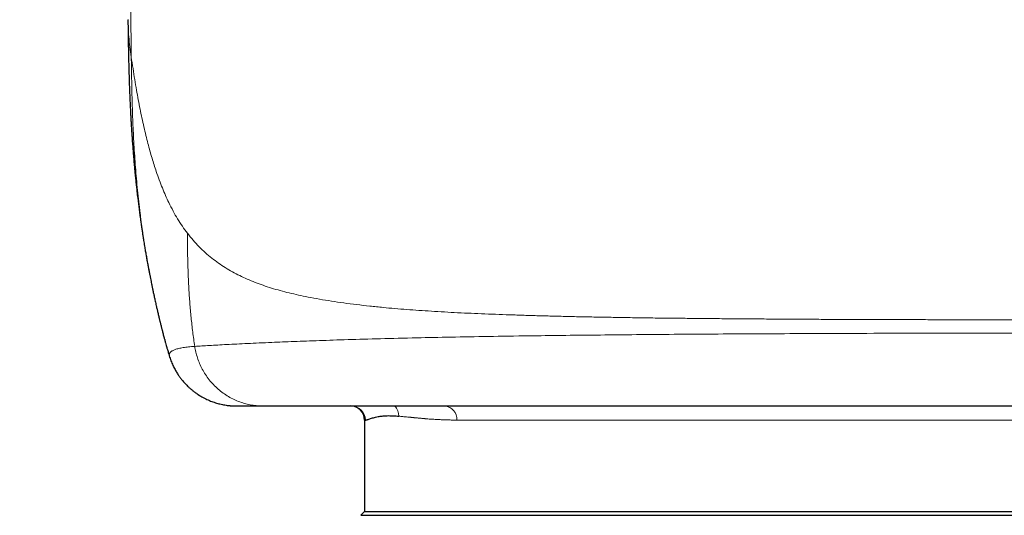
# Model space of a CAD drawing. Header units: millimetres. Extents: x 8 to 578, y 12 to 587.
# Tile 98 of 156: x 300 to 314, y 379 to 386. Entities that reach past the tile are written whole.
import ezdxf

# ---------------------------------------------------------------- set-up
doc = ezdxf.new("R2010")
doc.units = ezdxf.units.MM

msp = doc.modelspace()

# ---------------------------------------------------------------- linework, layer by layer
at = {"color": 7, "linetype": 'Continuous', "lineweight": 30}
for p, q in [((301.844, 382.217), (301.854, 382.165)), ((304.9, 380.154), (304.9, 378.854)), ((304.9, 378.854), (304.846, 378.8)), ((304.9, 378.854), (314, 378.854)), ((314, 378.854), (323.1, 378.854))]:
    msp.add_line(p, q, dxfattribs=at)
at = {"color": 252, "linetype": 'Continuous', "lineweight": 0}
for p, q in [((304.91, 380.154), (304.9, 380.154)), ((321.79, 380.154), (306.21, 380.154))]:
    msp.add_line(p, q, dxfattribs=at)
at = {"color": 7, "linetype": 'Continuous', "lineweight": 30}
msp.add_arc((304.7, 380.154), 0.2, 360, 90, dxfattribs=at)
at = {"color": 252, "linetype": 'Continuous', "lineweight": 0}
for centre, radius, start, end in [((304.711, 380.154), 0.2, 359.9679, 89.966), ((305.183, 380.212), 0.204, 359.1352, 44.2153), ((306.024, 380.168), 0.187, 355.7835, 85.3461)]:
    msp.add_arc(centre, radius, start, end, dxfattribs=at)
for points, knots in [([(301.581, 385.317), (301.574, 385.842), (301.559, 386.892), (301.538, 388.468), (301.517, 390.043), (301.495, 391.619), (301.474, 393.196), (301.453, 394.743), (301.432, 396.261), (301.412, 397.75), (301.391, 399.241), (301.371, 400.733), (301.35, 402.227), (301.33, 403.722), (301.309, 405.22), (301.288, 406.72), (301.267, 408.222), (301.247, 409.718), (301.226, 411.207), (301.205, 412.691), (301.185, 414.177), (301.164, 415.676), (301.143, 417.187), (301.121, 418.711), (301.1, 420.239), (301.078, 421.771), (301.057, 423.298), (301.035, 424.82), (301.014, 426.337), (300.992, 427.859), (300.97, 429.396), (300.948, 430.948), (300.926, 432.515), (300.903, 434.087), (300.881, 435.663), (300.858, 437.243), (300.836, 438.826), (300.812, 440.442), (300.788, 442.091), (300.764, 443.772), (300.74, 445.455), (300.715, 447.137), (300.691, 448.819), (300.667, 450.468), (300.643, 452.084), (300.62, 453.665), (300.597, 455.245), (300.573, 456.821), (300.55, 458.394), (300.527, 459.963), (300.504, 461.527), (300.481, 463.086), (300.457, 464.64), (300.434, 466.179), (300.411, 467.702), (300.389, 469.21), (300.366, 470.71), (300.343, 472.212), (300.321, 473.714), (300.298, 475.217), (300.275, 476.711), (300.253, 478.195), (300.23, 479.661), (300.208, 481.107), (300.186, 482.534), (300.164, 483.95), (300.144, 485.305), (300.124, 486.599), (300.105, 487.833), (300.086, 489.057), (300.067, 490.27), (300.048, 491.473), (300.03, 492.665), (300.011, 493.846), (299.999, 494.629), (299.993, 495.019)], [0, 0, 0, 0, 0.01393, 0.027862, 0.041798, 0.05574, 0.069691, 0.083653, 0.09683, 0.110021, 0.123229, 0.136456, 0.149703, 0.162972, 0.176267, 0.189588, 0.202938, 0.216319, 0.229494, 0.242702, 0.255946, 0.269228, 0.282793, 0.296401, 0.310055, 0.323756, 0.337508, 0.351064, 0.364673, 0.378336, 0.392054, 0.406111, 0.420227, 0.434403, 0.448632, 0.46291, 0.477233, 0.491595, 0.506833, 0.522105, 0.537407, 0.552732, 0.568077, 0.583436, 0.597925, 0.612418, 0.626909, 0.641395, 0.655871, 0.670332, 0.684775, 0.699195, 0.713587, 0.727946, 0.742014, 0.756042, 0.770027, 0.783963, 0.7981, 0.812179, 0.826195, 0.840145, 0.854023, 0.86758, 0.88106, 0.894458, 0.90777, 0.91958, 0.931315, 0.942973, 0.954551, 0.966045, 0.977454, 0.988773, 1, 1, 1, 1]), ([(301.535, 385.851), (301.537, 385.768), (301.542, 385.586), (301.567, 385.412), (301.581, 385.317)], [0, 0, 0, 0, 0.452563, 1, 1, 1, 1]), ([(302.379, 382.812), (302.355, 382.844), (302.307, 382.909), (302.239, 383.014), (302.175, 383.126), (302.118, 383.237), (302.067, 383.347), (302.022, 383.454), (301.978, 383.568), (301.939, 383.678), (301.905, 383.782), (301.875, 383.879), (301.846, 383.981), (301.817, 384.089), (301.788, 384.203), (301.759, 384.324), (301.732, 384.448), (301.706, 384.577), (301.68, 384.709), (301.655, 384.848), (301.63, 384.996), (301.605, 385.152), (301.588, 385.262), (301.58, 385.317)], [0, 0, 0, 0, 0.063516, 0.126872, 0.190304, 0.254052, 0.304522, 0.355462, 0.406994, 0.459245, 0.497774, 0.536824, 0.576474, 0.616805, 0.657903, 0.699856, 0.742755, 0.782991, 0.824177, 0.866392, 0.909712, 0.954221, 1, 1, 1, 1]), ([(301.58, 385.317), (301.582, 385.215), (301.585, 385.01), (301.592, 384.701), (301.602, 384.388), (301.618, 384.07), (301.64, 383.747), (301.668, 383.421), (301.702, 383.118), (301.738, 382.839), (301.777, 382.585), (301.812, 382.378), (301.836, 382.256), (301.844, 382.217)], [0, 0, 0, 0, 0.098014, 0.197005, 0.297544, 0.399828, 0.503734, 0.608877, 0.714664, 0.797572, 0.880016, 0.961575, 1, 1, 1, 1]), ([(325.621, 382.812), (325.595, 382.778), (325.541, 382.711), (325.456, 382.618), (325.368, 382.533), (325.277, 382.455), (325.183, 382.383), (325.086, 382.318), (324.986, 382.259), (324.883, 382.205), (324.769, 382.152), (324.644, 382.102), (324.508, 382.054), (324.365, 382.011), (324.218, 381.972), (324.065, 381.936), (323.909, 381.904), (323.75, 381.874), (323.588, 381.848), (323.422, 381.823), (323.25, 381.8), (323.072, 381.779), (322.89, 381.76), (322.703, 381.743), (322.517, 381.728), (322.333, 381.714), (322.153, 381.702), (321.968, 381.691), (321.779, 381.681), (321.587, 381.672), (321.39, 381.664), (321.19, 381.656), (320.987, 381.649), (320.781, 381.642), (320.571, 381.636), (320.359, 381.631), (320.143, 381.625), (319.925, 381.621), (319.705, 381.617), (319.472, 381.613), (319.226, 381.609), (318.968, 381.605), (318.707, 381.602), (318.445, 381.6), (318.183, 381.597), (317.919, 381.595), (317.657, 381.593), (317.396, 381.591), (317.138, 381.589), (316.88, 381.588), (316.622, 381.586), (316.365, 381.585), (316.108, 381.584), (315.852, 381.583), (315.574, 381.582), (315.275, 381.582), (314.955, 381.581), (314.636, 381.581), (314.318, 381.581), (314.01, 381.58), (313.711, 381.581), (313.422, 381.581), (313.132, 381.581), (312.841, 381.582), (312.55, 381.582), (312.258, 381.583), (311.973, 381.584), (311.696, 381.585), (311.427, 381.586), (311.157, 381.588), (310.887, 381.589), (310.616, 381.591), (310.347, 381.593), (310.081, 381.595), (309.817, 381.597), (309.555, 381.6), (309.293, 381.602), (309.032, 381.605), (308.774, 381.609), (308.528, 381.613), (308.295, 381.617), (308.075, 381.621), (307.857, 381.625), (307.641, 381.631), (307.429, 381.636), (307.219, 381.642), (307.013, 381.649), (306.81, 381.656), (306.61, 381.664), (306.414, 381.672), (306.222, 381.681), (306.034, 381.691), (305.85, 381.702), (305.672, 381.714), (305.499, 381.726), (305.329, 381.74), (305.152, 381.756), (304.97, 381.774), (304.784, 381.796), (304.602, 381.819), (304.427, 381.845), (304.257, 381.873), (304.101, 381.902), (303.958, 381.932), (303.826, 381.962), (303.698, 381.995), (303.574, 382.031), (303.455, 382.07), (303.34, 382.112), (303.229, 382.158), (303.122, 382.207), (303.018, 382.261), (302.917, 382.321), (302.819, 382.386), (302.724, 382.457), (302.632, 382.534), (302.544, 382.619), (302.459, 382.71), (302.406, 382.778), (302.379, 382.812)], [0, 0, 0, 0, 0.0110501, 0.0219348, 0.0326599, 0.0432304, 0.0536515, 0.0637457, 0.0737047, 0.0835325, 0.0932331, 0.1046207, 0.1158394, 0.1268952, 0.1377937, 0.1485405, 0.1591412, 0.1691298, 0.1789941, 0.1887351, 0.1983542, 0.2078528, 0.2172325, 0.2264952, 0.235643, 0.2437615, 0.2517911, 0.2597341, 0.2675927, 0.2753695, 0.2830672, 0.290689, 0.2981901, 0.3056121, 0.3129575, 0.320229, 0.3274287, 0.3345586, 0.3416204, 0.3486157, 0.3565302, 0.3643609, 0.3721088, 0.3797747, 0.387359, 0.3948618, 0.402283, 0.4094736, 0.4165856, 0.4236267, 0.430604, 0.4375245, 0.4443942, 0.451219, 0.4580041, 0.4664849, 0.4749187, 0.4833128, 0.4916731, 0.5000044, 0.5075772, 0.5151736, 0.5227972, 0.5304522, 0.5381437, 0.5458775, 0.5536604, 0.5608444, 0.5680825, 0.5753817, 0.5827498, 0.5901949, 0.5977259, 0.605147, 0.6126499, 0.6202342, 0.6279001, 0.635648, 0.6434787, 0.6513933, 0.6583885, 0.6654504, 0.6725803, 0.67978, 0.6870515, 0.6943969, 0.7018189, 0.70932, 0.7169251, 0.7246058, 0.7323652, 0.740206, 0.7481308, 0.755998, 0.7639505, 0.77199, 0.7801182, 0.7899123, 0.7998363, 0.8098924, 0.820082, 0.8304069, 0.840868, 0.8499263, 0.8590914, 0.8683666, 0.8777549, 0.8872596, 0.8967108, 0.9062803, 0.9159711, 0.925787, 0.9359369, 0.9462274, 0.9566642, 0.9672532, 0.9780008, 0.988914, 1, 1, 1, 1]), ([(302.483, 381.202), (302.474, 381.27), (302.454, 381.406), (302.431, 381.612), (302.413, 381.818), (302.398, 382.045), (302.387, 382.29), (302.381, 382.553), (302.379, 382.726), (302.379, 382.812)], [0, 0, 0, 0, 0.127711, 0.256342, 0.384708, 0.511817, 0.678179, 0.840552, 1, 1, 1, 1]), ([(302.483, 381.202), (302.55, 381.206), (302.684, 381.214), (302.933, 381.228), (303.226, 381.243), (303.548, 381.257), (303.891, 381.271), (304.25, 381.284), (304.658, 381.298), (305.119, 381.311), (305.608, 381.323), (306.123, 381.333), (306.655, 381.343), (307.186, 381.351), (307.7, 381.358), (308.188, 381.363), (308.698, 381.368), (309.231, 381.373), (309.786, 381.377), (310.36, 381.38), (310.946, 381.383), (311.607, 381.386), (312.341, 381.388), (313.143, 381.389), (313.943, 381.389), (314.742, 381.389), (315.544, 381.388), (316.278, 381.386), (316.941, 381.384), (317.53, 381.381), (318.106, 381.378), (318.664, 381.374), (319.203, 381.369), (319.72, 381.364), (320.214, 381.359), (320.737, 381.352), (321.276, 381.344), (321.816, 381.335), (322.338, 381.324), (322.834, 381.312), (323.302, 381.299), (323.716, 381.286), (324.082, 381.272), (324.433, 381.258), (324.762, 381.244), (325.061, 381.229), (325.314, 381.214), (325.449, 381.206), (325.517, 381.202)], [0, 0, 0, 0, 0.029701, 0.059383, 0.089092, 0.118891, 0.142925, 0.167204, 0.191704, 0.216428, 0.241413, 0.262493, 0.28378, 0.305195, 0.321302, 0.337427, 0.353558, 0.369697, 0.385921, 0.402237, 0.418547, 0.434749, 0.45618, 0.477471, 0.498534, 0.519518, 0.540692, 0.562142, 0.578393, 0.594674, 0.610951, 0.627189, 0.643399, 0.659614, 0.67583, 0.692032, 0.713571, 0.734972, 0.756143, 0.781198, 0.805983, 0.830592, 0.855087, 0.879504, 0.909851, 0.939998, 0.970027, 1, 1, 1, 1]), ([(302.122, 381.066), (302.121, 381.07), (302.119, 381.078), (302.12, 381.087), (302.122, 381.096), (302.125, 381.103), (302.129, 381.11), (302.134, 381.116), (302.14, 381.123), (302.148, 381.129), (302.156, 381.135), (302.173, 381.145), (302.204, 381.158), (302.254, 381.172), (302.317, 381.185), (302.393, 381.195), (302.453, 381.199), (302.483, 381.202)], [0, 0, 0, 0, 0.045284, 0.0975972, 0.1298213, 0.1627619, 0.1964171, 0.2307861, 0.2658692, 0.3016684, 0.338187, 0.3754303, 0.4929743, 0.6136781, 0.7379961, 0.866522, 1, 1, 1, 1]), ([(303.457, 380.354), (303.43, 380.355), (303.375, 380.356), (303.292, 380.367), (303.209, 380.385), (303.125, 380.411), (303.043, 380.445), (302.963, 380.487), (302.887, 380.537), (302.815, 380.594), (302.749, 380.657), (302.689, 380.726), (302.635, 380.8), (302.59, 380.877), (302.552, 380.957), (302.521, 381.038), (302.498, 381.12), (302.488, 381.175), (302.483, 381.202)], [0, 0, 0, 0, 0.058242, 0.118081, 0.179363, 0.241899, 0.305478, 0.36986, 0.434791, 0.499999, 0.565207, 0.630137, 0.69452, 0.758099, 0.820636, 0.881918, 0.941758, 1, 1, 1, 1]), ([(305.387, 380.209), (305.396, 380.208), (305.414, 380.207), (305.444, 380.204), (305.478, 380.2), (305.516, 380.197), (305.546, 380.194), (305.567, 380.192), (305.578, 380.19), (305.588, 380.189), (305.598, 380.188), (305.608, 380.188), (305.618, 380.187), (305.632, 380.185), (305.65, 380.184), (305.673, 380.182), (305.694, 380.18), (305.713, 380.178), (305.728, 380.177), (305.738, 380.176), (305.745, 380.175), (305.751, 380.175), (305.755, 380.174), (305.76, 380.174), (305.765, 380.173), (305.769, 380.173), (305.774, 380.173), (305.784, 380.172), (305.805, 380.17), (305.846, 380.167), (305.9, 380.164), (305.961, 380.161), (306.022, 380.158), (306.084, 380.156), (306.148, 380.154), (306.19, 380.154), (306.21, 380.154)], [0, 0, 0, 0, 0.041541, 0.087324, 0.137349, 0.191616, 0.250126, 0.264906, 0.279242, 0.293135, 0.306584, 0.319589, 0.332151, 0.344269, 0.375306, 0.402988, 0.431569, 0.455394, 0.474464, 0.485746, 0.494299, 0.500123, 0.505625, 0.51111, 0.516578, 0.522029, 0.527463, 0.53288, 0.558191, 0.602451, 0.678503, 0.743173, 0.804795, 0.874179, 0.939247, 1, 1, 1, 1])]:
    msp.add_open_spline(points, degree=3, knots=knots, dxfattribs=at)
at = {"color": 7, "linetype": 'Continuous', "lineweight": 30}
for points, knots in [([(301.533, 385.847), (301.533, 385.825), (301.534, 385.775), (301.535, 385.699), (301.536, 385.622), (301.537, 385.554), (301.538, 385.495), (301.539, 385.445), (301.54, 385.406), (301.54, 385.377), (301.541, 385.355), (301.541, 385.336), (301.542, 385.317), (301.542, 385.295), (301.543, 385.26), (301.544, 385.212), (301.545, 385.159), (301.547, 385.114), (301.548, 385.075), (301.549, 385.034), (301.55, 384.988), (301.552, 384.928), (301.555, 384.858), (301.558, 384.78), (301.561, 384.706), (301.565, 384.632), (301.568, 384.562), (301.571, 384.496), (301.575, 384.437), (301.578, 384.382), (301.581, 384.332), (301.584, 384.283), (301.588, 384.227), (301.592, 384.169), (301.595, 384.116), (301.599, 384.07), (301.602, 384.028), (301.605, 383.994), (301.607, 383.965), (301.609, 383.938), (301.612, 383.905), (301.615, 383.866), (301.619, 383.822), (301.623, 383.777), (301.627, 383.737), (301.63, 383.702), (301.633, 383.67), (301.636, 383.639), (301.641, 383.598), (301.646, 383.547), (301.652, 383.486), (301.659, 383.422), (301.666, 383.361), (301.673, 383.306), (301.679, 383.26), (301.684, 383.219), (301.688, 383.181), (301.694, 383.141), (301.699, 383.098), (301.706, 383.049), (301.714, 382.992), (301.722, 382.931), (301.731, 382.869), (301.74, 382.812), (301.747, 382.765), (301.754, 382.725), (301.76, 382.688), (301.766, 382.649), (301.772, 382.612), (301.778, 382.578), (301.783, 382.546), (301.789, 382.513), (301.795, 382.48), (301.8, 382.451), (301.804, 382.426), (301.809, 382.4), (301.814, 382.376), (301.818, 382.354), (301.821, 382.336), (301.824, 382.317), (301.829, 382.296), (301.832, 382.276), (301.835, 382.262), (301.837, 382.252), (301.839, 382.243), (301.841, 382.232), (301.842, 382.223), (301.844, 382.218), (301.844, 382.217)], [0, 0, 0, 0, 0.017053, 0.039993, 0.060524, 0.07865, 0.094368, 0.107672, 0.118554, 0.125536, 0.130949, 0.135601, 0.140824, 0.146636, 0.153038, 0.169069, 0.184816, 0.195387, 0.205234, 0.216001, 0.228383, 0.241752, 0.264306, 0.285073, 0.304522, 0.323667, 0.344953, 0.360781, 0.376855, 0.392269, 0.405312, 0.41714, 0.432394, 0.450488, 0.463729, 0.476122, 0.487595, 0.49756, 0.504238, 0.510924, 0.519667, 0.530429, 0.543407, 0.555429, 0.566485, 0.576164, 0.584281, 0.592304, 0.601919, 0.617304, 0.634121, 0.652108, 0.669713, 0.684486, 0.697212, 0.708133, 0.718246, 0.728659, 0.741003, 0.754666, 0.769263, 0.788118, 0.805655, 0.821357, 0.836221, 0.845386, 0.855484, 0.867331, 0.878741, 0.887836, 0.896143, 0.906416, 0.916512, 0.925291, 0.932051, 0.939056, 0.948351, 0.954005, 0.958893, 0.964687, 0.971764, 0.979279, 0.982994, 0.985886, 0.988258, 0.991852, 0.999048, 1, 1, 1, 1]), ([(301.853, 382.166), (301.856, 382.153), (301.861, 382.128), (301.868, 382.094), (301.874, 382.066), (301.879, 382.041), (301.884, 382.018), (301.889, 381.993), (301.894, 381.968), (301.899, 381.944), (301.904, 381.923), (301.909, 381.901), (301.914, 381.876), (301.921, 381.845), (301.928, 381.813), (301.935, 381.782), (301.941, 381.755), (301.947, 381.731), (301.952, 381.709), (301.958, 381.683), (301.964, 381.656), (301.971, 381.629), (301.977, 381.605), (301.982, 381.584), (301.986, 381.566), (301.99, 381.548), (301.995, 381.529), (302.001, 381.506), (302.007, 381.483), (302.012, 381.462), (302.016, 381.445), (302.021, 381.428), (302.026, 381.407), (302.033, 381.381), (302.04, 381.354), (302.047, 381.328), (302.053, 381.307), (302.058, 381.29), (302.062, 381.272), (302.069, 381.247), (302.077, 381.218), (302.085, 381.19), (302.092, 381.166), (302.099, 381.142), (302.107, 381.116), (302.114, 381.091), (302.119, 381.075), (302.122, 381.065), (302.123, 381.064)], [0, 0, 0, 0, 0.036632, 0.0673322, 0.0922176, 0.1119625, 0.1315171, 0.1520014, 0.1763494, 0.1977971, 0.2161367, 0.2335512, 0.2578485, 0.2858104, 0.3150897, 0.3444463, 0.3693736, 0.3892543, 0.407916, 0.431026, 0.4573032, 0.4814805, 0.5030195, 0.5221841, 0.5390553, 0.5525574, 0.5701586, 0.5919113, 0.6149445, 0.6337538, 0.6482487, 0.660696, 0.6813996, 0.705593, 0.7314672, 0.7576259, 0.7752074, 0.789754, 0.8046215, 0.8247435, 0.8592662, 0.8844016, 0.9028677, 0.9257243, 0.9538066, 0.9738007, 0.996304, 1, 1, 1, 1]), ([(302.121, 381.068), (302.128, 381.044), (302.143, 380.998), (302.171, 380.932), (302.201, 380.874), (302.231, 380.823), (302.26, 380.779), (302.287, 380.742), (302.312, 380.712), (302.335, 380.685), (302.357, 380.662), (302.381, 380.637), (302.409, 380.611), (302.441, 380.584), (302.477, 380.555), (302.525, 380.521), (302.585, 380.483), (302.655, 380.447), (302.725, 380.418), (302.792, 380.395), (302.86, 380.378), (302.917, 380.367), (302.955, 380.362), (302.973, 380.36), (302.983, 380.359), (302.993, 380.358), (303.004, 380.357), (303.016, 380.356), (303.028, 380.355), (303.042, 380.355), (303.055, 380.354), (303.069, 380.354), (303.078, 380.354), (303.082, 380.354)], [0, 0, 0, 0, 0.053251, 0.102587, 0.14768, 0.188271, 0.224186, 0.255347, 0.28179, 0.303723, 0.327593, 0.352101, 0.378747, 0.407698, 0.439075, 0.472956, 0.528032, 0.58203, 0.632985, 0.680825, 0.726731, 0.774447, 0.799023, 0.805236, 0.811501, 0.818711, 0.827909, 0.844107, 0.865283, 0.891668, 0.923377, 0.960469, 1, 1, 1, 1]), ([(303.082, 380.354), (303.084, 380.354), (303.087, 380.354), (303.096, 380.354), (303.106, 380.354), (303.118, 380.354), (303.133, 380.354), (303.149, 380.354), (303.172, 380.354), (303.207, 380.354), (303.257, 380.354), (303.316, 380.354), (303.382, 380.354), (303.432, 380.354), (303.457, 380.354)], [0, 0, 0, 0, 0.077214, 0.133039, 0.189532, 0.246697, 0.304541, 0.360245, 0.413065, 0.527345, 0.643146, 0.760501, 0.879442, 1, 1, 1, 1]), ([(303.457, 380.354), (303.483, 380.354), (303.533, 380.354), (303.615, 380.354), (303.701, 380.354), (303.791, 380.354), (303.887, 380.354), (303.984, 380.354), (304.085, 380.354), (304.187, 380.354), (304.293, 380.354), (304.403, 380.354), (304.487, 380.354), (304.541, 380.354), (304.564, 380.354), (304.586, 380.354), (304.609, 380.354), (304.632, 380.354), (304.655, 380.354), (304.712, 380.354), (304.802, 380.354), (304.926, 380.354), (305.057, 380.354), (305.2, 380.354), (305.355, 380.354), (305.511, 380.354), (305.664, 380.354), (305.815, 380.354), (305.971, 380.354), (306.13, 380.354), (306.293, 380.354), (306.421, 380.354), (306.512, 380.354), (306.564, 380.354), (306.616, 380.354), (306.669, 380.354), (306.722, 380.354), (306.776, 380.354), (306.83, 380.354), (306.923, 380.354), (307.058, 380.354), (307.248, 380.354), (307.454, 380.354), (307.679, 380.354), (307.878, 380.354), (308.046, 380.354), (308.183, 380.354), (308.32, 380.354), (308.459, 380.354), (308.6, 380.354), (308.742, 380.354), (308.903, 380.354), (309.084, 380.354), (309.285, 380.354), (309.489, 380.354), (309.706, 380.354), (309.935, 380.354), (310.179, 380.354), (310.428, 380.354), (310.683, 380.354), (310.943, 380.354), (311.209, 380.354), (311.48, 380.354), (311.719, 380.354), (311.925, 380.354), (312.095, 380.354), (312.266, 380.354), (312.439, 380.354), (312.612, 380.354), (312.787, 380.354), (313.012, 380.354), (313.288, 380.354), (313.617, 380.354), (313.946, 380.354), (314.272, 380.354), (314.594, 380.354), (314.911, 380.354), (315.224, 380.354), (315.534, 380.354), (315.839, 380.354), (316.1, 380.354), (316.319, 380.354), (316.494, 380.354), (316.668, 380.354), (316.84, 380.354), (317.009, 380.354), (317.176, 380.354), (317.362, 380.354), (317.564, 380.354), (317.783, 380.354), (317.998, 380.354), (318.22, 380.354), (318.448, 380.354), (318.682, 380.354), (318.913, 380.354), (319.141, 380.354), (319.365, 380.354), (319.587, 380.354), (319.804, 380.354), (319.991, 380.354), (320.147, 380.354), (320.274, 380.354), (320.399, 380.354), (320.522, 380.354), (320.643, 380.354), (320.762, 380.354), (320.913, 380.354), (321.091, 380.354), (321.294, 380.354), (321.446, 380.354), (321.549, 380.354), (321.609, 380.354), (321.668, 380.354), (321.726, 380.354), (321.784, 380.354), (321.841, 380.354), (321.931, 380.354), (322.052, 380.354), (322.211, 380.354), (322.375, 380.354), (322.542, 380.354), (322.707, 380.354), (322.87, 380.354), (323.03, 380.354), (323.184, 380.354), (323.332, 380.354), (323.435, 380.354), (323.501, 380.354), (323.531, 380.354), (323.561, 380.354), (323.591, 380.354), (323.62, 380.354), (323.649, 380.354), (323.678, 380.354), (323.727, 380.354), (323.795, 380.354), (323.868, 380.354), (323.928, 380.354), (323.977, 380.354), (324.024, 380.354), (324.07, 380.354), (324.113, 380.354), (324.17, 380.354), (324.239, 380.354), (324.319, 380.354), (324.397, 380.354), (324.472, 380.354), (324.519, 380.354), (324.543, 380.354)], [0, 0, 0, 0, 0.012399, 0.024616, 0.036651, 0.048507, 0.060187, 0.071694, 0.082387, 0.09293, 0.103326, 0.113578, 0.123687, 0.125606, 0.12752, 0.129428, 0.13133, 0.133228, 0.13512, 0.137006, 0.147287, 0.156334, 0.165257, 0.175724, 0.186026, 0.196167, 0.205091, 0.213896, 0.222586, 0.231164, 0.239637, 0.248007, 0.250528, 0.253042, 0.25555, 0.258051, 0.260546, 0.263036, 0.265519, 0.267997, 0.275751, 0.283457, 0.292576, 0.301644, 0.310672, 0.315827, 0.320946, 0.326031, 0.331085, 0.336108, 0.341104, 0.346074, 0.35287, 0.359626, 0.366349, 0.373045, 0.380638, 0.388276, 0.395969, 0.403724, 0.411552, 0.419459, 0.427453, 0.435544, 0.440468, 0.445406, 0.45036, 0.45533, 0.46032, 0.465329, 0.47036, 0.479645, 0.489017, 0.498485, 0.507746, 0.5169, 0.525954, 0.534918, 0.543798, 0.552605, 0.561345, 0.566539, 0.571691, 0.576805, 0.581882, 0.586925, 0.591935, 0.596915, 0.603718, 0.610473, 0.617187, 0.623866, 0.631518, 0.639205, 0.646937, 0.65472, 0.662563, 0.670476, 0.678464, 0.686537, 0.691497, 0.696464, 0.70144, 0.706427, 0.711426, 0.71644, 0.721468, 0.730733, 0.740065, 0.749473, 0.752413, 0.755362, 0.758318, 0.761282, 0.764255, 0.767236, 0.770225, 0.778491, 0.786827, 0.796846, 0.806975, 0.81722, 0.828331, 0.839587, 0.850996, 0.862563, 0.874293, 0.876919, 0.879556, 0.882205, 0.884865, 0.887538, 0.890222, 0.892918, 0.895626, 0.904215, 0.912923, 0.918165, 0.923449, 0.928777, 0.934149, 0.939303, 0.944201, 0.954872, 0.965786, 0.976944, 0.988348, 1, 1, 1, 1]), ([(304.91, 380.154), (304.914, 380.154), (304.92, 380.155), (304.934, 380.158), (304.951, 380.164), (304.972, 380.172), (304.996, 380.18), (305.024, 380.188), (305.056, 380.196), (305.089, 380.203), (305.122, 380.208), (305.15, 380.211), (305.178, 380.214), (305.207, 380.216), (305.25, 380.217), (305.309, 380.215), (305.361, 380.211), (305.387, 380.209)], [0, 0, 0, 0, 0.069855, 0.139755, 0.209711, 0.27972, 0.349729, 0.419735, 0.48974, 0.567081, 0.618904, 0.667583, 0.713121, 0.756686, 0.805868, 0.902745, 1, 1, 1, 1]), ([(304.846, 378.8), (304.846, 378.8), (304.847, 378.8), (304.854, 378.8), (304.857, 378.8)], [0, 0, 0, 0, 0.472963, 1, 1, 1, 1]), ([(304.857, 378.8), (304.863, 378.8), (304.875, 378.8), (304.906, 378.8), (304.947, 378.8), (304.997, 378.8), (305.058, 378.8), (305.13, 378.8), (305.213, 378.8), (305.306, 378.8), (305.41, 378.8), (305.522, 378.8), (305.643, 378.8), (305.772, 378.8), (305.91, 378.8), (306.057, 378.8), (306.214, 378.8), (306.382, 378.8), (306.56, 378.8), (306.747, 378.8), (306.943, 378.8), (307.144, 378.8), (307.352, 378.8), (307.565, 378.8), (307.785, 378.8), (308.012, 378.8), (308.248, 378.8), (308.493, 378.8), (308.746, 378.8), (309.006, 378.8), (309.271, 378.8), (309.54, 378.8), (309.811, 378.8), (310.084, 378.8), (310.361, 378.8), (310.642, 378.8), (310.93, 378.8), (311.224, 378.8), (311.524, 378.8), (311.828, 378.8), (312.133, 378.8), (312.438, 378.8), (312.742, 378.8), (313.044, 378.8), (313.347, 378.8), (313.651, 378.8), (313.959, 378.8), (314.269, 378.8), (314.582, 378.8), (314.894, 378.8), (315.206, 378.8), (315.512, 378.8), (315.815, 378.8), (316.112, 378.8), (316.407, 378.8), (316.699, 378.8), (316.992, 378.8), (317.283, 378.8), (317.574, 378.8), (317.86, 378.8), (318.142, 378.8), (318.416, 378.8), (318.683, 378.8), (318.942, 378.8), (319.195, 378.8), (319.443, 378.8), (319.687, 378.8), (319.927, 378.8), (320.163, 378.8), (320.391, 378.8), (320.611, 378.8), (320.822, 378.8), (321.023, 378.8), (321.215, 378.8), (321.398, 378.8), (321.573, 378.8), (321.742, 378.8), (321.903, 378.8), (322.057, 378.8), (322.201, 378.8), (322.335, 378.8), (322.459, 378.8), (322.572, 378.8), (322.674, 378.8), (322.767, 378.8), (322.85, 378.8), (322.924, 378.8), (322.988, 378.8), (323.043, 378.8), (323.086, 378.8), (323.12, 378.8), (323.142, 378.8), (323.153, 378.8), (323.153, 378.8), (323.153, 378.8)], [0, 0, 0, 0, 0.0107509, 0.0215107, 0.0322735, 0.0430334, 0.0537843, 0.0648473, 0.0759201, 0.0869961, 0.0980688, 0.1091319, 0.1198828, 0.1306426, 0.1414054, 0.1521653, 0.1629162, 0.1739792, 0.185052, 0.196128, 0.2072007, 0.2182638, 0.2290147, 0.2397745, 0.2505373, 0.2612971, 0.2720481, 0.2831111, 0.2941839, 0.3052599, 0.3163326, 0.3273957, 0.3381466, 0.3489064, 0.3596692, 0.370429, 0.3811799, 0.392243, 0.4033157, 0.4143918, 0.4254645, 0.4365276, 0.4472785, 0.4580383, 0.4688011, 0.4795609, 0.4903118, 0.5013749, 0.5124476, 0.5235236, 0.5345964, 0.5456594, 0.5564103, 0.5671702, 0.577933, 0.5886928, 0.5994437, 0.6105068, 0.6215795, 0.6326555, 0.6437283, 0.6547913, 0.6655422, 0.6763021, 0.6870649, 0.6978247, 0.7085756, 0.7196386, 0.7307114, 0.7417874, 0.7528602, 0.7639232, 0.7746741, 0.7854339, 0.7961968, 0.8069566, 0.8177075, 0.8287705, 0.8398433, 0.8509193, 0.8619921, 0.8730551, 0.883806, 0.8945658, 0.9053286, 0.9160885, 0.9268394, 0.9379024, 0.9489752, 0.9600512, 0.9711239, 0.982187, 0.9929379, 1, 1, 1, 1])]:
    msp.add_open_spline(points, degree=3, knots=knots, dxfattribs=at)

doc.saveas('drawing.dxf')
